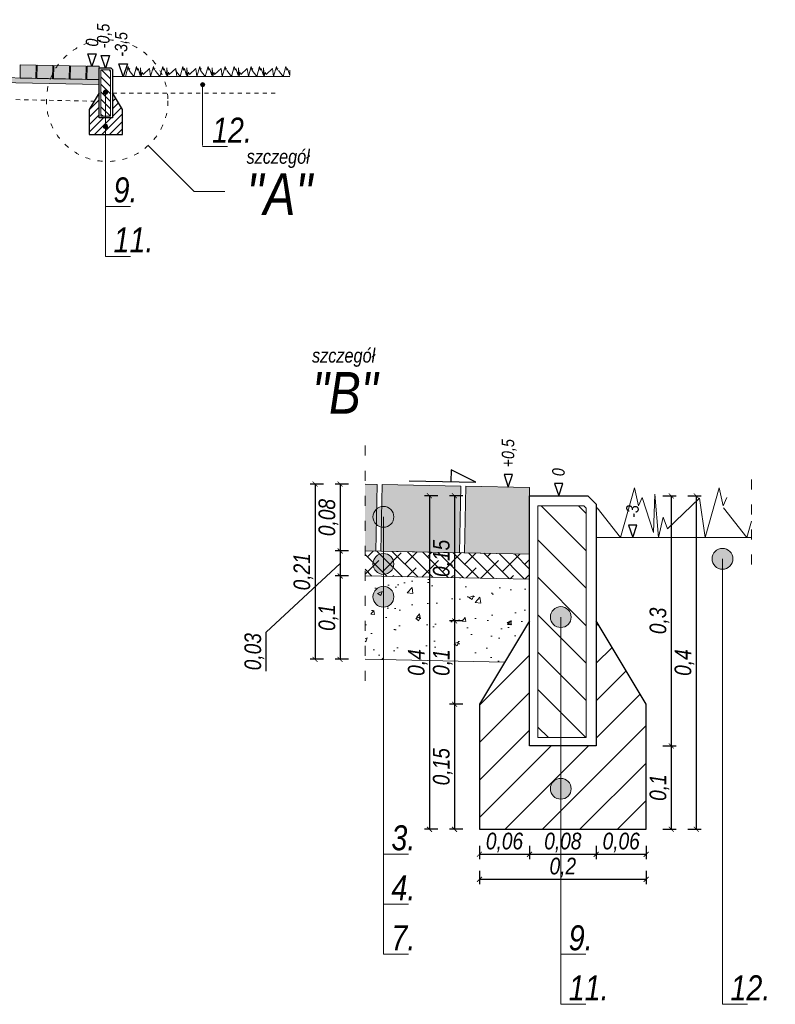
# Model space of a CAD drawing. Header units: millimetres. Extents: x 5589 to 7393, y 2837 to 4100.
# Tile 2 of 5: x 6196 to 6649, y 2876 to 3467. Entities that reach past the tile are written whole.
import ezdxf

# ---------------------------------------------------------------- set-up
doc = ezdxf.new("R2010")
doc.units = ezdxf.units.MM
doc.header["$LTSCALE"] = 0.25
for name, pattern in [('02_DONPL_Floorplan-H_revised$0$A-CZ0304_2000 DASHED', [1, 0.5, -0.5]), ('1', [0, 0]), ('ACAD_ISO03W100', [30, 12, -18]), ('ACAD_ISO10W100', [18, 12, -3, 0, -3])]:
    doc.linetypes.add(name, pattern=pattern)
for name, color, linetype, lineweight in [('!KZ_przekrój normalny', 7, 'Continuous', 13), ('!KZ_wymiary', 7, '1', 5), ('!KZ_wypełnienie', 253, 'Continuous', 13), ('KZ_humus', 34, 'Continuous', 15), ('KZ_linie krawędziowe obwiednie przekroj normalny', 7, 'Continuous', 9), ('KZ_opis', 7, 'Continuous', 15), ('KZ_osie', 7, 'ACAD_ISO10W100', 13), ('KZ_wymiary', 7, 'Continuous', 5), ('KZ_zieleń', 74, 'Continuous', 15)]:
    doc.layers.add(name, color=color, linetype=linetype, lineweight=lineweight)
doc.layers.add('KZ_kostka szara', color=253, linetype='Continuous')
doc.layers.add('KZ_wypełnienie szczegóły konstrukcyjne', color=7, linetype='Continuous', lineweight=0, true_color=0x7d7d7d)
doc.styles.get("Standard").update_dxf_attribs({"font": 'ARIALNI.TTF'})
doc.dimstyles.new('szczegóły konstrukcyjne 1_10', dxfattribs={"dimtxt": 10, "dimasz": 3, "dimexe": 3, "dimexo": 0, "dimgap": 1, "dimtad": 1, "dimlfac": 0.002, "dimzin": 9, "dimtxsty": 'Standard', "dimblk": 'ARCHTICK', "dimcen": 2.0005, "dimclrd": 256, "dimclrt": 256, "dimazin": 2, "dimtfac": 1, "dimtmove": 0, "dimatfit": 2, "dimfxl": 5, "dimfxlon": 1, "dimarcsym": 0})

# ---------------------------------------------------------------- blocks, each defined once
blk = doc.blocks.new('_ArchTick')
at = {"color": 0, "linetype": 'ByBlock', "const_width": 0.15}
blk.add_lwpolyline([(-0.5, -0.5), (0.5, 0.5)], dxfattribs=at)
blk = doc.blocks.new('*D297')
at = {"layer": '!KZ_wymiary', "color": 0, "lineweight": -2}
for p, q in [((6392.92, 3188.31), (6384.92, 3188.31)), ((6392.92, 3148.31), (6384.92, 3148.31))]:
    blk.add_line(p, q, dxfattribs=at)
at = {"layer": '!KZ_wymiary', "lineweight": -2}
blk.add_line((6387.92, 3188.31), (6387.92, 3148.31), dxfattribs=at)
at = {"layer": 'Defpoints', "color": 0}
for p in [(6402.92, 3188.31), (6387.92, 3148.31), (6402.92, 3148.31)]:
    blk.add_point(p, dxfattribs=at)
at = {"layer": '!KZ_wymiary', "lineweight": -2, "xscale": 3, "yscale": 3, "zscale": 3}
for p, rotation in [((6387.92, 3188.31), 90), ((6387.92, 3148.31), 270)]:
    blk.add_blockref('_ArchTick', p, dxfattribs=dict(at, rotation=rotation))
at = {"layer": '!KZ_wymiary', "insert": (6380.89, 3168.31), "char_height": 10, "attachment_point": 5, "rotation": 90}
blk.add_mtext('0,08', dxfattribs=at)
blk = doc.blocks.new('*D298')
at = {"layer": '!KZ_wymiary', "color": 0, "lineweight": -2}
for p, q in [((6392.92, 3148.31), (6384.92, 3148.31)), ((6392.92, 3133.31), (6384.92, 3133.31))]:
    blk.add_line(p, q, dxfattribs=at)
at = {"layer": '!KZ_wymiary', "lineweight": -2}
for p, q in [((6387.92, 3148.31), (6387.92, 3133.31)), ((6343.49, 3099.6), (6387.92, 3140.81)), ((6343.49, 3076.1), (6343.49, 3099.6))]:
    blk.add_line(p, q, dxfattribs=at)
at = {"layer": 'Defpoints', "color": 0}
for p in [(6402.92, 3148.31), (6387.92, 3133.31), (6402.92, 3133.31)]:
    blk.add_point(p, dxfattribs=at)
at = {"layer": '!KZ_wymiary', "lineweight": -2, "xscale": 3, "yscale": 3, "zscale": 3}
for p, rotation in [((6387.92, 3148.31), 90), ((6387.92, 3133.31), 270)]:
    blk.add_blockref('_ArchTick', p, dxfattribs=dict(at, rotation=rotation))
at = {"layer": '!KZ_wymiary', "insert": (6336.46, 3087.85), "char_height": 10, "attachment_point": 5, "rotation": 90}
blk.add_mtext('0,03', dxfattribs=at)
blk = doc.blocks.new('*D299')
at = {"layer": '!KZ_wymiary', "color": 0, "lineweight": -2}
for p, q in [((6377.92, 3188.31), (6369.92, 3188.31)), ((6377.92, 3083.3), (6369.92, 3083.3))]:
    blk.add_line(p, q, dxfattribs=at)
at = {"layer": '!KZ_wymiary', "lineweight": -2}
blk.add_line((6372.92, 3188.31), (6372.92, 3083.3), dxfattribs=at)
at = {"layer": 'Defpoints', "color": 0}
for p in [(6387.92, 3188.31), (6372.92, 3083.3), (6387.92, 3083.3)]:
    blk.add_point(p, dxfattribs=at)
at = {"layer": '!KZ_wymiary', "lineweight": -2, "xscale": 3, "yscale": 3, "zscale": 3}
for p, rotation in [((6372.92, 3188.31), 90.0000000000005), ((6372.92, 3083.3), 270.0000000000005)]:
    blk.add_blockref('_ArchTick', p, dxfattribs=dict(at, rotation=rotation))
at = {"layer": '!KZ_wymiary', "insert": (6365.89, 3135.8), "char_height": 10, "attachment_point": 5, "rotation": 90}
blk.add_mtext('0,21', dxfattribs=at)
blk = doc.blocks.new('*D300')
at = {"layer": '!KZ_wymiary', "color": 0, "lineweight": -2}
for p, q in [((6581.52, 3181.34), (6589.52, 3181.34)), ((6581.52, 3031.34), (6589.52, 3031.34))]:
    blk.add_line(p, q, dxfattribs=at)
at = {"layer": '!KZ_wymiary', "lineweight": -2}
blk.add_line((6586.52, 3181.34), (6586.52, 3031.34), dxfattribs=at)
at = {"layer": 'Defpoints', "color": 0}
for p in [(6571.52, 3181.34), (6571.52, 3031.34), (6586.52, 3031.34)]:
    blk.add_point(p, dxfattribs=at)
at = {"layer": '!KZ_wymiary', "lineweight": -2, "xscale": 3, "yscale": 3, "zscale": 3}
for p, rotation in [((6586.52, 3181.34), 90), ((6586.52, 3031.34), 270)]:
    blk.add_blockref('_ArchTick', p, dxfattribs=dict(at, rotation=rotation))
at = {"layer": '!KZ_wymiary', "insert": (6579.49, 3106.34), "char_height": 10, "attachment_point": 5, "rotation": 90}
blk.add_mtext('0,3', dxfattribs=at)
blk = doc.blocks.new('*D301')
at = {"layer": '!KZ_wymiary', "color": 0, "lineweight": -2}
for p, q in [((6581.52, 3031.34), (6589.52, 3031.34)), ((6581.52, 2981.34), (6589.52, 2981.34))]:
    blk.add_line(p, q, dxfattribs=at)
at = {"layer": '!KZ_wymiary', "lineweight": -2}
blk.add_line((6586.52, 3031.34), (6586.52, 2981.34), dxfattribs=at)
at = {"layer": 'Defpoints', "color": 0}
for p in [(6571.52, 3031.34), (6571.52, 2981.34), (6586.52, 2981.34)]:
    blk.add_point(p, dxfattribs=at)
at = {"layer": '!KZ_wymiary', "lineweight": -2, "xscale": 3, "yscale": 3, "zscale": 3}
for p, rotation in [((6586.52, 3031.34), 90), ((6586.52, 2981.34), 270)]:
    blk.add_blockref('_ArchTick', p, dxfattribs=dict(at, rotation=rotation))
at = {"layer": '!KZ_wymiary', "insert": (6579.49, 3006.34), "char_height": 10, "attachment_point": 5, "rotation": 90}
blk.add_mtext('0,1', dxfattribs=at)
blk = doc.blocks.new('*D302')
at = {"layer": '!KZ_wymiary', "color": 0, "lineweight": -2}
for p, q in [((6596.52, 3181.34), (6604.52, 3181.34)), ((6596.52, 2981.34), (6604.52, 2981.34))]:
    blk.add_line(p, q, dxfattribs=at)
at = {"layer": '!KZ_wymiary', "lineweight": -2}
blk.add_line((6601.52, 3181.34), (6601.52, 2981.34), dxfattribs=at)
at = {"layer": 'Defpoints', "color": 0}
for p in [(6586.52, 3181.34), (6586.52, 2981.34), (6601.52, 2981.34)]:
    blk.add_point(p, dxfattribs=at)
at = {"layer": '!KZ_wymiary', "lineweight": -2, "xscale": 3, "yscale": 3, "zscale": 3}
for p, rotation in [((6601.52, 3181.34), 90), ((6601.52, 2981.34), 270)]:
    blk.add_blockref('_ArchTick', p, dxfattribs=dict(at, rotation=rotation))
at = {"layer": '!KZ_wymiary', "insert": (6594.49, 3081.34), "char_height": 10, "attachment_point": 5, "rotation": 90}
blk.add_mtext('0,4', dxfattribs=at)
blk = doc.blocks.new('*D303')
at = {"layer": '!KZ_wymiary', "color": 0, "lineweight": -2}
for p, q in [((6471.53, 2971.34), (6471.53, 2963.34)), ((6501.53, 2971.34), (6501.53, 2963.34))]:
    blk.add_line(p, q, dxfattribs=at)
at = {"layer": '!KZ_wymiary', "lineweight": -2}
blk.add_line((6471.53, 2966.34), (6501.53, 2966.34), dxfattribs=at)
at = {"layer": 'Defpoints', "color": 0}
for p in [(6471.53, 2981.34), (6501.53, 2981.63), (6501.53, 2966.34)]:
    blk.add_point(p, dxfattribs=at)
at = {"layer": '!KZ_wymiary', "lineweight": -2, "xscale": 3, "yscale": 3, "zscale": 3, "rotation": 180}
blk.add_blockref('_ArchTick', (6471.53, 2966.34), dxfattribs=at)
at = {"layer": '!KZ_wymiary', "lineweight": -2, "xscale": 3, "yscale": 3, "zscale": 3}
blk.add_blockref('_ArchTick', (6501.53, 2966.34), dxfattribs=at)
at = {"layer": '!KZ_wymiary', "insert": (6486.53, 2973.37), "char_height": 10, "attachment_point": 5}
blk.add_mtext('0,06', dxfattribs=at)
blk = doc.blocks.new('*D304')
at = {"layer": '!KZ_wymiary', "color": 0, "lineweight": -2}
for p, q in [((6541.52, 2971.34), (6541.52, 2963.34)), ((6571.52, 2971.34), (6571.52, 2963.34))]:
    blk.add_line(p, q, dxfattribs=at)
at = {"layer": '!KZ_wymiary', "lineweight": -2}
blk.add_line((6541.52, 2966.34), (6571.52, 2966.34), dxfattribs=at)
at = {"layer": 'Defpoints', "color": 0}
for p in [(6541.52, 2981.34), (6571.52, 2981.34), (6571.52, 2966.34)]:
    blk.add_point(p, dxfattribs=at)
at = {"layer": '!KZ_wymiary', "lineweight": -2, "xscale": 3, "yscale": 3, "zscale": 3, "rotation": 180}
blk.add_blockref('_ArchTick', (6541.52, 2966.34), dxfattribs=at)
at = {"layer": '!KZ_wymiary', "lineweight": -2, "xscale": 3, "yscale": 3, "zscale": 3}
blk.add_blockref('_ArchTick', (6571.52, 2966.34), dxfattribs=at)
at = {"layer": '!KZ_wymiary', "insert": (6556.52, 2973.37), "char_height": 10, "attachment_point": 5}
blk.add_mtext('0,06', dxfattribs=at)
blk = doc.blocks.new('*D305')
at = {"layer": '!KZ_wymiary', "color": 0, "lineweight": -2}
for p, q in [((6471.53, 2956.34), (6471.53, 2948.34)), ((6571.52, 2956.34), (6571.52, 2948.34))]:
    blk.add_line(p, q, dxfattribs=at)
at = {"layer": '!KZ_wymiary', "lineweight": -2}
blk.add_line((6471.53, 2951.34), (6571.52, 2951.34), dxfattribs=at)
at = {"layer": 'Defpoints', "color": 0}
for p in [(6471.53, 2966.34), (6571.52, 2966.34), (6571.52, 2951.34)]:
    blk.add_point(p, dxfattribs=at)
at = {"layer": '!KZ_wymiary', "lineweight": -2, "xscale": 3, "yscale": 3, "zscale": 3}
for p, rotation in [((6471.53, 2951.34), 180.0000001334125), ((6571.52, 2951.34), 1.334125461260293e-07)]:
    blk.add_blockref('_ArchTick', p, dxfattribs=dict(at, rotation=rotation))
at = {"layer": '!KZ_wymiary', "insert": (6521.52, 2958.37), "char_height": 10, "attachment_point": 5, "rotation": 0}
blk.add_mtext('0,2', dxfattribs=at)
blk = doc.blocks.new('*D306')
at = {"layer": '!KZ_wymiary', "color": 0, "lineweight": -2}
for p, q in [((6501.53, 2971.34), (6501.53, 2963.34)), ((6541.52, 2971.34), (6541.52, 2963.34))]:
    blk.add_line(p, q, dxfattribs=at)
at = {"layer": '!KZ_wymiary', "lineweight": -2}
blk.add_line((6501.53, 2966.34), (6541.52, 2966.34), dxfattribs=at)
at = {"layer": 'Defpoints', "color": 0}
for p in [(6501.53, 2981.63), (6541.52, 2981.34), (6541.52, 2966.34)]:
    blk.add_point(p, dxfattribs=at)
at = {"layer": '!KZ_wymiary', "lineweight": -2, "xscale": 3, "yscale": 3, "zscale": 3, "rotation": 180}
blk.add_blockref('_ArchTick', (6501.53, 2966.34), dxfattribs=at)
at = {"layer": '!KZ_wymiary', "lineweight": -2, "xscale": 3, "yscale": 3, "zscale": 3}
blk.add_blockref('_ArchTick', (6541.52, 2966.34), dxfattribs=at)
at = {"layer": '!KZ_wymiary', "insert": (6521.52, 2973.37), "char_height": 10, "attachment_point": 5}
blk.add_mtext('0,08', dxfattribs=at)
blk = doc.blocks.new('*D307')
at = {"layer": '!KZ_wymiary', "color": 0, "lineweight": -2}
for p, q in [((6461.53, 3106.33), (6453.53, 3106.33)), ((6461.53, 3056.34), (6453.53, 3056.34))]:
    blk.add_line(p, q, dxfattribs=at)
at = {"layer": '!KZ_wymiary', "lineweight": -2}
blk.add_line((6456.53, 3106.33), (6456.53, 3056.34), dxfattribs=at)
at = {"layer": 'Defpoints', "color": 0}
for p in [(6471.53, 3106.33), (6456.53, 3056.34), (6471.53, 3056.34)]:
    blk.add_point(p, dxfattribs=at)
at = {"layer": '!KZ_wymiary', "lineweight": -2, "xscale": 3, "yscale": 3, "zscale": 3}
for p, rotation in [((6456.53, 3106.33), 90), ((6456.53, 3056.34), 270)]:
    blk.add_blockref('_ArchTick', p, dxfattribs=dict(at, rotation=rotation))
at = {"layer": '!KZ_wymiary', "insert": (6449.5, 3081.33), "char_height": 10, "attachment_point": 5, "rotation": 90}
blk.add_mtext('0,1', dxfattribs=at)
blk = doc.blocks.new('*D308')
at = {"layer": '!KZ_wymiary', "color": 0, "lineweight": -2}
for p, q in [((6461.53, 3056.34), (6453.53, 3056.34)), ((6461.53, 2981.34), (6453.53, 2981.34))]:
    blk.add_line(p, q, dxfattribs=at)
at = {"layer": '!KZ_wymiary', "lineweight": -2}
blk.add_line((6456.53, 3056.34), (6456.53, 2981.34), dxfattribs=at)
at = {"layer": 'Defpoints', "color": 0}
for p in [(6471.53, 3056.34), (6456.53, 2981.34), (6471.53, 2981.34)]:
    blk.add_point(p, dxfattribs=at)
at = {"layer": '!KZ_wymiary', "lineweight": -2, "xscale": 3, "yscale": 3, "zscale": 3}
for p, rotation in [((6456.53, 3056.34), 90), ((6456.53, 2981.34), 270)]:
    blk.add_blockref('_ArchTick', p, dxfattribs=dict(at, rotation=rotation))
at = {"layer": '!KZ_wymiary', "insert": (6449.5, 3018.84), "char_height": 10, "attachment_point": 5, "rotation": 90}
blk.add_mtext('0,15', dxfattribs=at)
blk = doc.blocks.new('*D309')
at = {"layer": '!KZ_wymiary', "color": 0, "lineweight": -2}
for p, q in [((6446.53, 3181.34), (6438.53, 3181.34)), ((6446.53, 2981.34), (6438.53, 2981.34))]:
    blk.add_line(p, q, dxfattribs=at)
at = {"layer": '!KZ_wymiary', "lineweight": -2}
blk.add_line((6441.53, 3181.34), (6441.53, 2981.34), dxfattribs=at)
at = {"layer": 'Defpoints', "color": 0}
for p in [(6456.53, 3181.34), (6441.53, 2981.34), (6456.53, 2981.34)]:
    blk.add_point(p, dxfattribs=at)
at = {"layer": '!KZ_wymiary', "lineweight": -2, "xscale": 3, "yscale": 3, "zscale": 3}
for p, rotation in [((6441.53, 3181.34), 90), ((6441.53, 2981.34), 270)]:
    blk.add_blockref('_ArchTick', p, dxfattribs=dict(at, rotation=rotation))
at = {"layer": '!KZ_wymiary', "insert": (6434.5, 3081.34), "char_height": 10, "attachment_point": 5, "rotation": 90}
blk.add_mtext('0,4', dxfattribs=at)
blk = doc.blocks.new('*D310')
at = {"layer": '!KZ_wymiary', "color": 0, "lineweight": -2}
for p, q in [((6461.53, 3181.34), (6453.53, 3181.34)), ((6461.53, 3106.33), (6453.53, 3106.33))]:
    blk.add_line(p, q, dxfattribs=at)
at = {"layer": '!KZ_wymiary', "lineweight": -2}
blk.add_line((6456.53, 3181.34), (6456.53, 3106.33), dxfattribs=at)
at = {"layer": 'Defpoints', "color": 0}
for p in [(6471.53, 3181.34), (6456.53, 3106.33), (6471.53, 3106.33)]:
    blk.add_point(p, dxfattribs=at)
at = {"layer": '!KZ_wymiary', "lineweight": -2, "xscale": 3, "yscale": 3, "zscale": 3}
for p, rotation in [((6456.53, 3181.34), 90), ((6456.53, 3106.33), 270)]:
    blk.add_blockref('_ArchTick', p, dxfattribs=dict(at, rotation=rotation))
at = {"layer": '!KZ_wymiary', "insert": (6449.5, 3143.83), "char_height": 10, "attachment_point": 5, "rotation": 90}
blk.add_mtext('0,15', dxfattribs=at)
blk = doc.blocks.new('*D324')
at = {"layer": '!KZ_wymiary', "color": 0, "lineweight": -2}
for p, q in [((6392.92, 3133.31), (6384.92, 3133.31)), ((6392.92, 3083.3), (6384.92, 3083.3))]:
    blk.add_line(p, q, dxfattribs=at)
at = {"layer": '!KZ_wymiary', "lineweight": -2}
blk.add_line((6387.92, 3133.31), (6387.92, 3083.3), dxfattribs=at)
at = {"layer": 'Defpoints', "color": 0}
for p in [(6402.92, 3133.31), (6387.92, 3083.3), (6402.92, 3083.3)]:
    blk.add_point(p, dxfattribs=at)
at = {"layer": '!KZ_wymiary', "lineweight": -2, "xscale": 3, "yscale": 3, "zscale": 3}
for p, rotation in [((6387.92, 3133.31), 90), ((6387.92, 3083.3), 270)]:
    blk.add_blockref('_ArchTick', p, dxfattribs=dict(at, rotation=rotation))
at = {"layer": '!KZ_wymiary', "insert": (6380.89, 3108.3), "char_height": 10, "attachment_point": 5, "rotation": 90}
blk.add_mtext('0,1', dxfattribs=at)

msp = doc.modelspace()

# ---------------------------------------------------------------- hatches: boundary and pattern name
at = {"layer": '!KZ_przekrój normalny'}
h = msp.add_hatch(color=256, dxfattribs=at)
edge = h.paths.add_edge_path()
edge.add_arc((6413.904, 3168.742), 6.25, 180, 540, ccw=False)
h = msp.add_hatch(color=256, dxfattribs=at)
edge = h.paths.add_edge_path()
edge.add_arc((6413.904, 3168.742), 6.25, 180, 540, ccw=False)
h = msp.add_hatch(color=256, dxfattribs=at)
edge = h.paths.add_edge_path()
edge.add_arc((6413.904, 3168.742), 6.25, 180, 540, ccw=False)
h = msp.add_hatch(color=256, dxfattribs=at)
edge = h.paths.add_edge_path()
edge.add_arc((6413.904, 3140.5), 6.25, 180, 540, ccw=False)
h = msp.add_hatch(color=256, dxfattribs=at)
edge = h.paths.add_edge_path()
edge.add_arc((6413.904, 3140.5), 6.25, 180, 540, ccw=False)
h = msp.add_hatch(color=256, dxfattribs=at)
edge = h.paths.add_edge_path()
edge.add_arc((6413.904, 3140.5), 6.25, 180, 540, ccw=False)
h = msp.add_hatch(color=256, dxfattribs=at)
edge = h.paths.add_edge_path()
edge.add_arc((6413.904, 3120.828), 6.25, 180, 540, ccw=False)
h = msp.add_hatch(color=256, dxfattribs=at)
edge = h.paths.add_edge_path()
edge.add_arc((6413.904, 3120.828), 6.25, 180, 540, ccw=False)
h = msp.add_hatch(color=256, dxfattribs=at)
edge = h.paths.add_edge_path()
edge.add_arc((6413.904, 3120.828), 6.25, 180, 540, ccw=False)
at = {"layer": '!KZ_wypełnienie', "lineweight": 5}
h = msp.add_hatch(dxfattribs=at)
h.set_pattern_fill('AR-CONC', color=256, scale=0.15, angle=0.630115, style=0)
h.set_pattern_definition([(50.6301, (-642.809, -379.344), (27.35234, -2.090186), [2.8575, -31.4325]), (355.6301, (-642.81, -379.344), (-5.60136, 28.59866), [2.286, -25.14609]), (101.08156, (-640.53, -379.518), (21.75098, 26.50847), [2.4285, -26.71354]), (46.8143, (-642.893, -371.725), (40.72875, -5.8588), [4.28625, -47.14875]), (97.2657, (-639.5, -372.213), (35.20031, 37.5033), [3.64275, -40.07034]), (351.81427, (-642.893, -371.725), (35.20031, 37.5033), [3.429, -37.71896]), (21.6301, (-639.062, -373.588), (22.90948, -15.08875), [2.8575, -31.4325]), (326.6301, (-639.062, -373.588), (8.96591, 27.72847), [2.286, -25.146]), (72.08156, (-637.153, -374.845), (31.87539, 12.639725), [2.4285, -26.71349]), (38.13011, (-642.809, -379.344), (0.32378, 12.687584), [0, -24.8412, 0, -25.527, 0, -25.24125]), (8.13011, (-642.809, -379.344), (9.857085, 15.136403), [0, -14.5542, 0, -24.2697, 0, -9.62025]), (328.13011, (-651.305, -379.438), (20.34681, -0.635589), [0, -9.525, 0, -29.718, 0, -39.4335]), (318.13011, (-655.114, -379.48), (22.17609, 4.058097), [0, -12.3825, 0, -19.7358, 0, -28.0035])])
h.paths.add_polyline_path([(6402.92, 3133.298), (6402.92, 3108.305), (6402.92, 3083.298), (6486.697, 3081.623), (6501.525, 3106.339), (6501.521, 3131.326)])
at = {"layer": 'KZ_kostka szara'}
for points in [[(6195.956, 3431.927), (6196.116, 3439.926), (6205.512, 3439.738), (6205.352, 3431.739)], [(6205.98, 3431.727), (6206.14, 3439.725), (6215.536, 3439.537), (6215.376, 3431.539)], [(6216.004, 3431.526), (6216.164, 3439.525), (6225.56, 3439.337), (6225.4, 3431.339)], [(6226.028, 3431.326), (6226.188, 3439.324), (6235.584, 3439.136), (6235.424, 3431.138)], [(6243.491, 3430.977), (6243.491, 3438.978), (6236.212, 3439.124), (6236.052, 3431.125)], [(6402.92, 3188.311), (6402.92, 3148.303), (6409.263, 3148.177), (6410.063, 3188.169)], [(6412.403, 3148.114), (6413.203, 3188.106), (6460.183, 3187.166), (6459.383, 3147.174)], [(6501.521, 3146.331), (6501.521, 3186.339), (6463.323, 3187.103), (6462.523, 3147.111)]]:
    msp.add_hatch(color=2, dxfattribs=at).paths.add_polyline_path(points)
at = {"layer": 'KZ_opis'}
h = msp.add_hatch(color=256, dxfattribs=at)
edge = h.paths.add_edge_path()
edge.add_arc((6305.46, 3427.986), 1.25, 180, 540, ccw=False)
h = msp.add_hatch(color=256, dxfattribs=at)
edge = h.paths.add_edge_path()
edge.add_arc((6247.243, 3423.436), 1.25, 180, 540, ccw=False)
h = msp.add_hatch(color=256, dxfattribs=at)
edge = h.paths.add_edge_path()
edge.add_arc((6247.243, 3402.841), 1.25, 180, 540, ccw=False)
h = msp.add_hatch(color=256, dxfattribs=at)
edge = h.paths.add_edge_path()
edge.add_arc((6617.27, 3143.582), 6.25, 180, 540, ccw=False)
h = msp.add_hatch(color=256, dxfattribs=at)
edge = h.paths.add_edge_path()
edge.add_arc((6520.281, 3108.627), 6.25, 180, 540, ccw=False)
h = msp.add_hatch(color=256, dxfattribs=at)
edge = h.paths.add_edge_path()
edge.add_arc((6520.281, 3005.653), 6.25, 180, 540, ccw=False)
at = {"layer": 'KZ_wypełnienie szczegóły konstrukcyjne'}
h = msp.add_hatch(dxfattribs=at)
h.set_pattern_fill('ANSI38', color=256, scale=0.4, angle=360, style=0)
h.set_pattern_definition([(135, (32284.7279, -11206.836), (0.898025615, 0.89802561), []), (45, (32284.7279, -11206.836), (2.69407684, 0.898025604), [3.175, -1.905])])
h.paths.add_polyline_path([(6243.491, 3427.976), (6243.491, 3430.977), (6005.06, 3435.745), (5958.491, 3436.677), (5943.491, 3436.977), (5943.491, 3433.976), (5958.491, 3433.676), (6005.06, 3432.744)])
h = msp.add_hatch(dxfattribs=at)
h.set_pattern_fill('ANSI31', color=256, angle=90, style=0)
h.set_pattern_definition([(135, (-22181.9265, -11133.8677), (-2.24506403, -2.24506403), [])])
h.paths.add_polyline_path([(6250.291, 3408.978), (6244.493, 3408.978), (6244.493, 3436.778), (6249.994, 3436.778), (6250.291, 3436.481)])
h = msp.add_hatch(dxfattribs=at)
h.set_pattern_fill('ANSI31', color=256, angle=90, style=0)
h.set_pattern_definition([(45, (71309.8123, -28506.0675), (2.24506403, -2.24506403), [])])
h.paths.add_polyline_path([(6237.493, 3412.978), (6237.493, 3397.978), (6257.491, 3397.978), (6257.491, 3412.978), (6251.491, 3422.978), (6251.491, 3407.978), (6243.493, 3407.978), (6243.492, 3422.978)])
h = msp.add_hatch(dxfattribs=at)
h.set_pattern_fill('ANSI31', color=256, scale=5, angle=90, style=0)
h.set_pattern_definition([(135, (-135625.568, -69677.89), (-11.2253202, -11.2253202), [])])
h.paths.add_polyline_path([(6535.521, 3036.339), (6506.527, 3036.339), (6506.527, 3175.339), (6534.036, 3175.339), (6535.521, 3173.854)])
h = msp.add_hatch(dxfattribs=at)
h.set_pattern_fill('ANSI38', color=256, scale=2, angle=360, style=0)
h.set_pattern_definition([(135, (137457.703, -70057.732), (4.49012807, 4.49012805), []), (45, (137457.703, -70057.732), (13.4703842, 4.49012802), [15.875, -9.525])])
h.paths.add_polyline_path([(6402.92, 3148.303), (6402.92, 3133.298), (6501.521, 3131.326), (6501.521, 3146.331)])
h = msp.add_hatch(dxfattribs=at)
h.set_pattern_fill('ANSI31', color=256, scale=5, angle=90, style=0)
h.set_pattern_definition([(45, (331833.125, -156538.89), (11.22532015, -11.22532015), [])])
h.paths.add_polyline_path([(6471.529, 3056.339), (6471.529, 2981.339), (6571.521, 2981.339), (6571.521, 3056.339), (6541.521, 3106.339), (6541.521, 3031.339), (6501.529, 3031.337), (6501.525, 3106.339)])

# ---------------------------------------------------------------- linework, layer by layer
at = {"layer": '!KZ_przekrój normalny', "lineweight": 30}
for points in [[(6243.493, 3407.978), (6243.491, 3437.978), (6250.491, 3437.978), (6251.491, 3436.978), (6251.491, 3407.978)], [(6501.529, 3031.339), (6501.521, 3181.339), (6536.521, 3181.339), (6541.521, 3176.339), (6541.521, 3031.339)]]:
    msp.add_lwpolyline(points, close=True, dxfattribs=at)
for points in [[(6251.491, 3422.978), (6251.491, 3407.978), (6243.493, 3407.978), (6243.492, 3422.978), (6237.493, 3412.978), (6237.493, 3397.978), (6257.491, 3397.978), (6257.491, 3412.978), (6251.491, 3422.978)], [(6541.521, 3106.339), (6541.521, 3031.339), (6501.529, 3031.337), (6501.525, 3106.339), (6471.529, 3056.339), (6471.529, 2981.339), (6571.521, 2981.339), (6571.521, 3056.339), (6541.521, 3106.339)]]:
    msp.add_lwpolyline(points, dxfattribs=at)
at = {"layer": '!KZ_przekrój normalny'}
for centre in [(6413.904, 3168.742), (6413.904, 3168.742), (6413.904, 3168.742), (6413.904, 3140.5), (6413.904, 3140.5), (6413.904, 3140.5), (6413.904, 3120.828), (6413.904, 3120.828), (6413.904, 3120.828)]:
    msp.add_circle(centre, 6.25, dxfattribs=at)
at = {"layer": 'KZ_humus'}
for p, q in [((6243.491, 3435.52), (6243.491, 3435.52)), ((6501.52, 3169.05), (6501.521, 3169.05))]:
    msp.add_line(p, q, dxfattribs=at)
at = {"layer": 'KZ_linie krawędziowe obwiednie przekroj normalny'}
for p, q in [((6195.956, 3431.927), (6196.116, 3439.926)), ((6205.38, 3431.739), (6205.54, 3439.737)), ((6205.98, 3431.727), (6206.14, 3439.725)), ((6215.404, 3431.538), (6215.564, 3439.537)), ((6216.004, 3431.526), (6216.164, 3439.525)), ((6225.428, 3431.338), (6225.588, 3439.336)), ((6226.028, 3431.326), (6226.188, 3439.324)), ((6235.452, 3431.137), (6235.612, 3439.136)), ((6236.052, 3431.125), (6236.212, 3439.124)), ((6243.491, 3438.978), (6243.491, 3437.978)), ((6243.491, 3430.977), (5943.491, 3436.977)), ((6195.956, 3431.927), (6205.352, 3431.739)), ((6205.98, 3431.727), (6215.376, 3431.539)), ((6216.004, 3431.526), (6225.4, 3431.339)), ((6226.028, 3431.326), (6235.424, 3431.138)), ((6251.491, 3432.918), (6357.801, 3432.918)), ((6236.052, 3431.125), (6243.491, 3430.977)), ((6409.403, 3148.174), (6410.203, 3188.166)), ((6412.403, 3148.114), (6413.203, 3188.106)), ((6459.523, 3147.171), (6460.323, 3187.163)), ((6462.523, 3147.111), (6463.323, 3187.103)), ((6462.523, 3147.111), (6463.323, 3187.103)), ((6501.521, 3186.339), (6501.521, 3181.339)), ((6541.521, 3156.339), (6634.608, 3156.339)), ((6501.521, 3146.331), (6402.92, 3148.303)), ((6402.92, 3148.303), (6409.263, 3148.177)), ((6412.403, 3148.114), (6459.383, 3147.174)), ((6462.523, 3147.111), (6501.521, 3146.331))]:
    msp.add_line(p, q, dxfattribs=at)
for points in [[(6205.54, 3439.737), (6196.116, 3439.926)], [(6215.564, 3439.537), (6206.14, 3439.725)], [(6225.588, 3439.336), (6216.164, 3439.525)], [(6235.612, 3439.136), (6226.188, 3439.324)], [(6243.491, 3438.978), (6236.212, 3439.124)], [(5943.491, 3433.976), (6243.491, 3427.976)], [(6410.203, 3188.166), (6402.92, 3188.311)], [(6460.323, 3187.163), (6413.203, 3188.106)], [(6501.521, 3186.339), (6463.323, 3187.103)], [(6402.92, 3133.298), (6501.521, 3131.326)], [(6402.92, 3083.298), (6486.697, 3081.623)]]:
    msp.add_lwpolyline(points, dxfattribs=at)
at = {"layer": 'KZ_linie krawędziowe obwiednie przekroj normalny', "lineweight": 9}
for points in [[(6244.493, 3436.778), (6249.994, 3436.778), (6250.291, 3436.481), (6250.291, 3408.978), (6244.493, 3408.978)], [(6506.527, 3175.339), (6534.036, 3175.339), (6535.521, 3173.854), (6535.521, 3036.339), (6506.527, 3036.339)]]:
    msp.add_lwpolyline(points, close=True, dxfattribs=at)
at = {"layer": 'KZ_opis', "lineweight": 5}
for p, q in [((6305.46, 3427.986), (6305.46, 3391.454)), ((6247.243, 3423.436), (6247.243, 3324.983)), ((6305.46, 3390.835), (6320.46, 3390.835)), ((6247.243, 3354.983), (6262.243, 3354.983)), ((6247.243, 3324.983), (6262.243, 3324.983)), ((6413.904, 3168.742), (6413.904, 2906.37)), ((6617.27, 3143.582), (6617.27, 2876.37)), ((6520.281, 3108.627), (6520.281, 2876.37)), ((6413.904, 2966.37), (6428.904, 2966.37)), ((6413.904, 2936.37), (6428.904, 2936.37)), ((6413.904, 2906.37), (6428.904, 2906.37)), ((6520.281, 2906.37), (6535.281, 2906.37)), ((6520.281, 2876.37), (6535.281, 2876.37)), ((6617.27, 2876.37), (6632.27, 2876.37))]:
    msp.add_line(p, q, dxfattribs=at)
at = {"layer": 'KZ_opis'}
for p, q in [((6300.336, 3363.928), (6272.857, 3391.408)), ((6318.851, 3363.928), (6300.336, 3363.928))]:
    msp.add_line(p, q, dxfattribs=at)
at = {"layer": 'KZ_opis', "color": 1, "lineweight": 30}
for points in [[(6241.604, 3446.494), (6239.104, 3438.994), (6236.604, 3446.494)], [(6249.609, 3445.418), (6247.109, 3437.918), (6244.609, 3445.418)], [(6260.301, 3440.418), (6257.801, 3432.918), (6255.301, 3440.418)], [(6486.265, 3194.095), (6488.765, 3186.595), (6491.265, 3194.095)], [(6516.521, 3188.839), (6519.021, 3181.339), (6521.521, 3188.839)], [(6560.939, 3163.839), (6563.439, 3156.339), (6565.939, 3163.839)]]:
    msp.add_lwpolyline(points, close=True, dxfattribs=at)
at = {"layer": 'KZ_opis', "lineweight": 30}
msp.add_lwpolyline([(6429.4, 3190.243), (6469.384, 3189.444), (6454.514, 3196.853), (6454.372, 3189.744)], dxfattribs=at)
at = {"layer": 'KZ_opis'}
for centre, radius in [((6305.46, 3427.986), 1.25), ((6247.243, 3423.436), 1.25), ((6247.243, 3402.841), 1.25), ((6617.27, 3143.582), 6.25), ((6520.281, 3108.627), 6.25), ((6520.281, 3005.653), 6.25)]:
    msp.add_circle(centre, radius, dxfattribs=at)
at = {"layer": 'KZ_osie', "linetype": 'ACAD_ISO03W100', "ltscale": 2}
for p, q in [((6402.92, 3211.439), (6402.92, 3063.169)), ((6634.608, 3191.145), (6634.608, 3131.372))]:
    msp.add_line(p, q, dxfattribs=at)
at = {"layer": 'KZ_osie', "linetype": 'ACAD_ISO03W100'}
msp.add_circle((6248.217, 3418.357), 36.447, dxfattribs=at)
at = {"layer": 'KZ_wymiary', "color": 7, "linetype": '02_DONPL_Floorplan-H_revised$0$A-CZ0304_2000 DASHED', "lineweight": 9, "ltscale": 20}
msp.add_line((6251.491, 3422.918), (6350.413, 3422.918), dxfattribs=at)
msp.add_lwpolyline([(5943.491, 3423.976), (6240.527, 3418.035)], dxfattribs=at)
at = {"layer": 'KZ_zieleń'}
for points in [[(6259.121, 3432.918), (6260.804, 3438.866), (6261.285, 3436.704), (6261.716, 3437.716)], [(6261.321, 3436.464), (6264.119, 3432.918), (6265.802, 3438.866), (6266.284, 3436.704), (6266.715, 3437.716), (6268.092, 3433.508), (6268.25, 3438.109), (6268.683, 3432.918), (6269.234, 3435.356), (6269.746, 3433.979), (6273.602, 3437.637), (6274.272, 3432.918)], [(6274.272, 3432.918), (6275.955, 3438.866), (6276.436, 3436.704), (6276.867, 3437.716)], [(6277.024, 3436.464), (6279.822, 3432.918), (6281.505, 3438.866), (6281.987, 3436.704), (6282.418, 3437.716), (6283.795, 3433.508), (6283.953, 3438.109), (6284.386, 3432.918), (6284.937, 3435.356), (6285.449, 3433.979), (6289.305, 3437.637), (6289.975, 3432.918)], [(6289.106, 3436.464), (6291.904, 3432.918), (6293.587, 3438.866), (6294.068, 3436.704), (6294.499, 3437.716), (6295.877, 3433.508), (6296.034, 3438.109), (6296.467, 3432.918), (6297.018, 3435.356), (6297.53, 3433.979), (6301.387, 3437.637), (6302.056, 3432.918)], [(6302.056, 3432.918), (6303.739, 3438.866), (6304.22, 3436.704), (6304.652, 3437.716)], [(6304.257, 3436.464), (6307.055, 3432.918), (6308.738, 3438.866), (6309.219, 3436.704), (6309.65, 3437.716), (6311.028, 3433.508), (6311.185, 3438.109), (6311.618, 3432.918), (6312.169, 3435.356), (6312.681, 3433.979), (6316.538, 3437.637), (6317.207, 3432.918)], [(6317.207, 3432.918), (6318.89, 3438.866), (6319.371, 3436.704), (6319.803, 3437.716)], [(6319.96, 3436.464), (6322.758, 3432.918), (6324.441, 3438.866), (6324.922, 3436.704), (6325.353, 3437.716), (6326.731, 3433.508), (6326.888, 3438.109), (6327.321, 3432.918), (6327.872, 3435.356), (6328.384, 3433.979), (6332.241, 3437.637), (6332.91, 3432.918)], [(6332.91, 3432.918), (6334.593, 3438.866), (6335.074, 3436.704), (6335.506, 3437.716)], [(6335.11, 3436.464), (6337.909, 3432.918), (6339.592, 3438.866), (6340.073, 3436.704), (6340.504, 3437.716), (6341.882, 3433.508), (6342.039, 3438.109), (6342.472, 3432.918), (6343.023, 3435.356), (6343.535, 3433.979), (6347.392, 3437.637), (6348.061, 3432.918)], [(6348.061, 3432.918), (6349.744, 3438.866), (6350.225, 3436.704), (6350.656, 3437.716)], [(6350.921, 3436.464), (6353.719, 3432.918), (6355.402, 3438.866), (6355.884, 3436.704), (6356.315, 3437.716), (6357.693, 3433.508), (6357.801, 3436.665)], [(6542.109, 3174.072), (6556.1, 3156.339), (6564.515, 3186.083), (6566.921, 3175.272), (6569.077, 3180.33), (6575.965, 3159.29), (6576.752, 3182.295), (6578.916, 3156.339), (6581.672, 3168.531), (6584.232, 3161.647), (6603.515, 3179.935), (6606.861, 3156.339)], [(6606.861, 3156.339), (6615.276, 3186.083), (6617.683, 3175.272), (6619.839, 3180.33)], [(6617.863, 3174.072), (6631.854, 3156.339), (6634.608, 3166.074)]]:
    msp.add_lwpolyline(points, dxfattribs=at)

# ---------------------------------------------------------------- texts
at = {"layer": 'KZ_opis', "color": 1, "char_height": 7.5, "rotation": 90}
for s, insert, attachment_point in [('-0,5', (6251.006, 3449.718), 7), ('-3,5', (6261.698, 3444.718), 7), ('0', (6243.001, 3450.795), 7), ('+0,5', (6484.868, 3198.395), 1), ('0', (6515.124, 3193.14), 1), ('-3', (6559.542, 3168.14), 1)]:
    msp.add_mtext_dynamic_manual_height_columns(s, width=0.34808, gutter_width=12.5, heights=[0], dxfattribs=dict(at, insert=insert, attachment_point=attachment_point))
at = {"layer": 'KZ_opis', "char_height": 15, "attachment_point": 1}
for s, insert, rotation in [('12.', (6311.136, 3408.213), 360), ('9.', (6252.028, 3372.362), 360), ('11.', (6252.028, 3342.362), 360), ('3.', (6418.689, 2983.749), 359.999999), ('4.', (6418.689, 2953.749), 359.999999), ('7.', (6418.689, 2923.749), 359.999999), ('9.', (6525.066, 2923.749), 359.999999), ('11.', (6525.066, 2893.749), 359.999999), ('12.', (6622.055, 2893.749), 359.999999)]:
    msp.add_mtext_dynamic_manual_height_columns(s, width=0.1, gutter_width=12.5, heights=[0], dxfattribs=dict(at, insert=insert, rotation=rotation))
at = {"layer": 'KZ_opis', "char_height": 25, "attachment_point": 1}
for s, insert in [('\\pxi0.25217;{\\H0.34x;szczegół\\P\\pi0.24829;}"A"', (6325.548, 3389.04)), ('\\pxi0.25217;{\\H0.34x;szczegół\\P\\pi0.24829;}"B"', (6364.781, 3269.77))]:
    msp.add_mtext_dynamic_manual_height_columns(s, width=0.3, gutter_width=12.5, heights=[0], dxfattribs=dict(at, insert=insert))

# ---------------------------------------------------------------- dimensions: what is measured, and where the dimension line sits
at = {"layer": '!KZ_wymiary'}
for p1, p2, distance, picture, middle in [((6387.92, 3188.311), (6387.92, 3083.298), -15, '*D299', (6365.89, 3135.805)), ((6402.92, 3188.311), (6402.92, 3148.31), -15, '*D297', (6380.89, 3168.311)), ((6456.529, 3181.339), (6456.529, 2981.339), -15, '*D309', (6434.499, 3081.339)), ((6586.521, 3181.339), (6586.521, 2981.339), 15, '*D302', (6594.491, 3081.339)), ((6402.92, 3133.307), (6402.92, 3083.298), -15, '*D324', (6380.89, 3108.303)), ((6471.529, 2966.339), (6571.521, 2966.339), -15, '*D305', (6521.525, 2958.369))]:
    dim = msp.add_aligned_dim(p1=p1, p2=p2, distance=distance, dimstyle='szczegóły konstrukcyjne 1_10', dxfattribs=at)
    dim.commit()
    dim.dimension.update_dxf_attribs({"geometry": picture, "text_midpoint": middle})
for base, p1, p2, picture, middle in [((6456.529, 3106.326), (6471.529, 3181.339), (6471.529, 3106.326), '*D310', (6449.499, 3143.833)), ((6586.521, 3031.339), (6571.521, 3181.339), (6571.521, 3031.339), '*D300', (6579.491, 3106.339)), ((6456.529, 3056.339), (6471.529, 3106.326), (6471.529, 3056.339), '*D307', (6449.499, 3081.333))]:
    dim = msp.add_linear_dim(base=base, p1=p1, p2=p2, angle=90, dimstyle='szczegóły konstrukcyjne 1_10', dxfattribs=at)
    dim.commit()
    dim.dimension.update_dxf_attribs({"geometry": picture, "text_midpoint": middle})
dim = msp.add_linear_dim(base=(6387.92, 3133.307), p1=(6402.92, 3148.31), p2=(6402.92, 3133.307), angle=90, dimstyle='szczegóły konstrukcyjne 1_10', override={"dimtmove": 1}, dxfattribs=at)
dim.commit()
dim.dimension.update_dxf_attribs({"geometry": '*D298', "text_midpoint": (6343.491, 3098.598), "dimtype": 160})
for base, p1, p2, picture, middle in [((6456.529, 2981.339), (6471.529, 3056.339), (6471.529, 2981.339), '*D308', (6449.499, 3018.839)), ((6586.521, 2981.339), (6571.521, 3031.339), (6571.521, 2981.339), '*D301', (6579.491, 3006.339))]:
    dim = msp.add_linear_dim(base=base, p1=p1, p2=p2, angle=90, dimstyle='szczegóły konstrukcyjne 1_10', override={"dimtmove": 1}, dxfattribs=at)
    dim.commit()
    dim.dimension.update_dxf_attribs({"geometry": picture, "text_midpoint": middle})
dim = msp.add_linear_dim(base=(6501.529, 2966.339), p1=(6471.529, 2981.339), p2=(6501.529, 2981.626), dimstyle='szczegóły konstrukcyjne 1_10', dxfattribs=at)
dim.commit()
dim.dimension.update_dxf_attribs({"geometry": '*D303', "text_midpoint": (6486.529, 2973.369)})
for base, p1, p2, picture, middle in [((6541.521, 2966.339), (6501.529, 2981.626), (6541.521, 2981.339), '*D306', (6521.525, 2973.369)), ((6571.521, 2966.339), (6541.521, 2981.339), (6571.521, 2981.339), '*D304', (6556.521, 2973.369))]:
    dim = msp.add_linear_dim(base=base, p1=p1, p2=p2, dimstyle='szczegóły konstrukcyjne 1_10', override={"dimtmove": 1}, dxfattribs=at)
    dim.commit()
    dim.dimension.update_dxf_attribs({"geometry": picture, "text_midpoint": middle})

doc.saveas('drawing.dxf')
